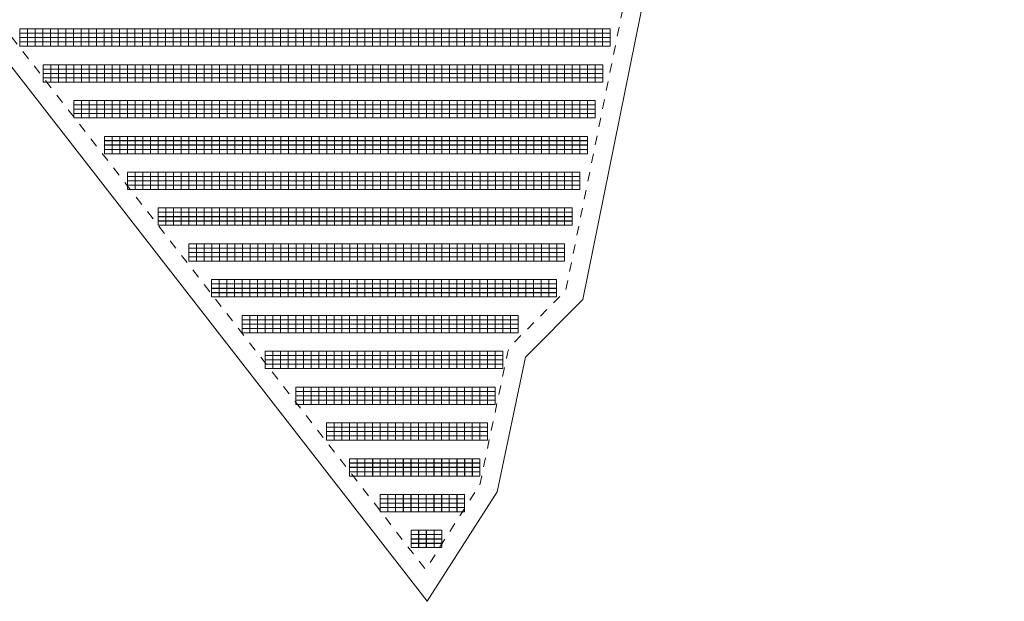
# Model space of a CAD drawing. Header units: metres. Extents: x 232744 to 233931, y 552844 to 554310.
# Tile 3 of 41: x 233540 to 233754, y 552844 to 552970. Entities that reach past the tile are written whole.
import ezdxf

# ---------------------------------------------------------------- set-up
doc = ezdxf.new("R2010")
doc.units = ezdxf.units.M
doc.linetypes.add('NLCS-HIDDEN', pattern=[4, 2, -2])
doc.layers.get('0').update_dxf_attribs({"lineweight": 18})
for name, color, linetype, lineweight in [('BH-N-contouren zonneakker', 251, 'NLCS-HIDDEN', 5), ('BH-N-hekwerk', 251, 'IE-TERREINAFSCHEIDING-KUNSTMATIG-OPEN', 18), ('GP-Modules', 252, 'Continuous', 9)]:
    doc.layers.add(name, color=color, linetype=linetype, lineweight=lineweight)
doc.linetypes.add('IE-TERREINAFSCHEIDING-KUNSTMATIG-OPEN', pattern='A,7,-1.5,[67,NLCS.SHX,S=0.75,R=0,X=0,Y=0],-1.5', length=10)

# ---------------------------------------------------------------- blocks, each defined once
blk = doc.blocks.new('fs_3851797_full')
for points in [[(0, 0, 0), (1.65, 0, 0), (1.65, -0.93, -0.34), (0, -0.93, -0.34), (0, 0, 0)], [(0, -0.94, -0.34), (1.65, -0.94, -0.34), (1.65, -1.87, -0.68), (0, -1.87, -0.68), (0, -0.94, -0.34)], [(0, -1.89, -0.69), (1.65, -1.89, -0.69), (1.65, -2.82, -1.03), (0, -2.82, -1.03), (0, -1.89, -0.69)], [(0, -2.83, -1.03), (1.65, -2.83, -1.03), (1.65, -3.76, -1.37), (0, -3.76, -1.37), (0, -2.83, -1.03)]]:
    blk.add_polyline3d(points)

msp = doc.modelspace()

# ---------------------------------------------------------------- linework, layer by layer
at = {"layer": 'BH-N-contouren zonneakker', "flags": 128}
msp.add_lwpolyline([(233432.78, 553312.77), (233418.33, 553231), (233507.57, 553119.51, -0.411771), (233506.97, 553113.91), (233456.09, 553072.49), (233628.36, 552851.09), (233640.11, 552869.42), (233646.11, 552897.9, -0.144749), (233647.19, 552899.9), (233658.74, 552911.51), (233676.95, 553001.36), (233677.64, 553004.44)], format="xyb", dxfattribs=at)
at = {"layer": 'BH-N-hekwerk', "flags": 128}
msp.add_lwpolyline([(233414.07, 553229.91), (233504.44, 553117.01), (233450.54, 553073.12), (233628.67, 552844.17), (233643.87, 552867.88), (233650.02, 552897.08), (233662.42, 552909.54), (233738.39, 553284.39), (233730.86, 553318.21), (233731.87, 553323.22), (233753.84, 553431.61), (233682.62, 553591.66), (233450.03, 553433.32)], close=True, dxfattribs=at)

# ---------------------------------------------------------------- block references
at = {"layer": 'GP-Modules'}
for p in [(233540.37, 552968.21, 2.17), (233542.03, 552968.21, 2.17), (233543.69, 552968.21, 2.17), (233545.35, 552968.21, 2.17), (233547.02, 552968.21, 2.17), (233548.68, 552968.21, 2.17), (233550.34, 552968.21, 2.17), (233552, 552968.21, 2.17), (233553.67, 552968.21, 2.17), (233555.33, 552968.21, 2.17), (233556.99, 552968.21, 2.17), (233558.66, 552968.21, 2.17), (233560.32, 552968.21, 2.17), (233561.98, 552968.21, 2.17), (233563.64, 552968.21, 2.17), (233565.31, 552968.21, 2.17), (233566.97, 552968.21, 2.17), (233568.63, 552968.21, 2.17), (233570.29, 552968.21, 2.17), (233571.96, 552968.21, 2.17), (233573.62, 552968.21, 2.17), (233575.28, 552968.21, 2.17), (233576.95, 552968.21, 2.17), (233578.61, 552968.21, 2.17), (233580.27, 552968.21, 2.17), (233581.93, 552968.21, 2.17), (233583.6, 552968.21, 2.17), (233585.26, 552968.21, 2.17), (233586.92, 552968.21, 2.17), (233588.58, 552968.21, 2.17), (233590.25, 552968.21, 2.17), (233591.91, 552968.21, 2.17), (233593.57, 552968.21, 2.17), (233595.24, 552968.21, 2.17), (233596.9, 552968.21, 2.17), (233598.56, 552968.21, 2.17), (233600.22, 552968.21, 2.17), (233601.89, 552968.21, 2.17), (233603.55, 552968.21, 2.17), (233605.21, 552968.21, 2.17), (233606.87, 552968.21, 2.17), (233608.54, 552968.21, 2.17), (233610.2, 552968.21, 2.17), (233611.86, 552968.21, 2.17), (233613.53, 552968.21, 2.17), (233615.19, 552968.21, 2.17), (233616.85, 552968.21, 2.17), (233618.51, 552968.21, 2.17), (233620.18, 552968.21, 2.17), (233621.84, 552968.21, 2.17), (233623.5, 552968.21, 2.17), (233625.16, 552968.21, 2.17), (233626.83, 552968.21, 2.17), (233628.49, 552968.21, 2.17), (233630.15, 552968.21, 2.17), (233631.82, 552968.21, 2.17), (233633.48, 552968.21, 2.17), (233635.14, 552968.21, 2.17), (233636.8, 552968.21, 2.17), (233638.47, 552968.21, 2.17), (233640.13, 552968.21, 2.17), (233641.79, 552968.21, 2.17), (233643.45, 552968.21, 2.17), (233645.12, 552968.21, 2.17), (233646.78, 552968.21, 2.17), (233648.44, 552968.21, 2.17), (233650.1, 552968.21, 2.17), (233651.77, 552968.21, 2.17), (233653.43, 552968.21, 2.17), (233655.09, 552968.21, 2.17), (233656.76, 552968.21, 2.17), (233658.42, 552968.21, 2.17), (233660.08, 552968.21, 2.17), (233661.74, 552968.21, 2.17), (233663.41, 552968.21, 2.17), (233665.07, 552968.21, 2.17), (233666.73, 552968.21, 2.17), (233545.42, 552960.45, 2.17), (233547.09, 552960.45, 2.17), (233548.75, 552960.45, 2.17), (233550.41, 552960.45, 2.17), (233552.07, 552960.45, 2.17), (233553.74, 552960.45, 2.17), (233555.4, 552960.45, 2.17), (233557.06, 552960.45, 2.17), (233558.72, 552960.45, 2.17), (233560.39, 552960.45, 2.17), (233562.05, 552960.45, 2.17), (233563.71, 552960.45, 2.17), (233565.38, 552960.45, 2.17), (233567.04, 552960.45, 2.17), (233568.7, 552960.45, 2.17), (233570.36, 552960.45, 2.17), (233572.03, 552960.45, 2.17), (233573.69, 552960.45, 2.17), (233575.35, 552960.45, 2.17), (233577.01, 552960.45, 2.17), (233578.68, 552960.45, 2.17), (233580.34, 552960.45, 2.17), (233582, 552960.45, 2.17), (233583.67, 552960.45, 2.17), (233585.33, 552960.45, 2.17), (233586.99, 552960.45, 2.17), (233588.65, 552960.45, 2.17), (233590.32, 552960.45, 2.17), (233591.98, 552960.45, 2.17), (233593.64, 552960.45, 2.17), (233595.3, 552960.45, 2.17), (233596.97, 552960.45, 2.17), (233598.63, 552960.45, 2.17), (233600.29, 552960.45, 2.17), (233601.96, 552960.45, 2.17), (233603.62, 552960.45, 2.17), (233605.28, 552960.45, 2.17), (233606.94, 552960.45, 2.17), (233608.61, 552960.45, 2.17), (233610.27, 552960.45, 2.17), (233611.93, 552960.45, 2.17), (233613.59, 552960.45, 2.17), (233615.26, 552960.45, 2.17), (233616.92, 552960.45, 2.17), (233618.58, 552960.45, 2.17), (233620.25, 552960.45, 2.17), (233621.91, 552960.45, 2.17), (233623.57, 552960.45, 2.17), (233625.23, 552960.45, 2.17), (233626.9, 552960.45, 2.17), (233628.56, 552960.45, 2.17), (233630.22, 552960.45, 2.17), (233631.88, 552960.45, 2.17), (233633.55, 552960.45, 2.17), (233635.21, 552960.45, 2.17), (233636.87, 552960.45, 2.17), (233638.53, 552960.45, 2.17), (233640.2, 552960.45, 2.17), (233641.86, 552960.45, 2.17), (233643.52, 552960.45, 2.17), (233645.19, 552960.45, 2.17), (233646.85, 552960.45, 2.17), (233648.51, 552960.45, 2.17), (233650.17, 552960.45, 2.17), (233651.84, 552960.45, 2.17), (233653.5, 552960.45, 2.17), (233655.16, 552960.45, 2.17), (233656.82, 552960.45, 2.17), (233658.49, 552960.45, 2.17), (233660.15, 552960.45, 2.17), (233661.81, 552960.45, 2.17), (233663.48, 552960.45, 2.17), (233665.14, 552960.45, 2.17), (233552.07, 552952.69, 2.17), (233553.74, 552952.69, 2.17), (233555.4, 552952.69, 2.17), (233557.06, 552952.69, 2.17), (233558.72, 552952.69, 2.17), (233560.39, 552952.69, 2.17), (233562.05, 552952.69, 2.17), (233563.71, 552952.69, 2.17), (233565.38, 552952.69, 2.17), (233567.04, 552952.69, 2.17), (233568.7, 552952.69, 2.17), (233570.36, 552952.69, 2.17), (233572.03, 552952.69, 2.17), (233573.69, 552952.69, 2.17), (233575.35, 552952.69, 2.17), (233577.01, 552952.69, 2.17), (233578.68, 552952.69, 2.17), (233580.34, 552952.69, 2.17), (233582, 552952.69, 2.17), (233583.67, 552952.69, 2.17), (233585.33, 552952.69, 2.17), (233586.99, 552952.69, 2.17), (233588.65, 552952.69, 2.17), (233590.32, 552952.69, 2.17), (233591.98, 552952.69, 2.17), (233593.64, 552952.69, 2.17), (233595.3, 552952.69, 2.17), (233596.97, 552952.69, 2.17), (233598.63, 552952.69, 2.17), (233600.29, 552952.69, 2.17), (233601.96, 552952.69, 2.17), (233603.62, 552952.69, 2.17), (233605.28, 552952.69, 2.17), (233606.94, 552952.69, 2.17), (233608.61, 552952.69, 2.17), (233610.27, 552952.69, 2.17), (233611.93, 552952.69, 2.17), (233613.59, 552952.69, 2.17), (233615.26, 552952.69, 2.17), (233616.92, 552952.69, 2.17), (233618.58, 552952.69, 2.17), (233620.25, 552952.69, 2.17), (233621.91, 552952.69, 2.17), (233623.57, 552952.69, 2.17), (233625.23, 552952.69, 2.17), (233626.9, 552952.69, 2.17), (233628.56, 552952.69, 2.17), (233630.22, 552952.69, 2.17), (233631.88, 552952.69, 2.17), (233633.55, 552952.69, 2.17), (233635.21, 552952.69, 2.17), (233636.87, 552952.69, 2.17), (233638.53, 552952.69, 2.17), (233640.2, 552952.69, 2.17), (233641.86, 552952.69, 2.17), (233643.52, 552952.69, 2.17), (233645.19, 552952.69, 2.17), (233646.85, 552952.69, 2.17), (233648.51, 552952.69, 2.17), (233650.17, 552952.69, 2.17), (233651.84, 552952.69, 2.17), (233653.5, 552952.69, 2.17), (233655.16, 552952.69, 2.17), (233656.82, 552952.69, 2.17), (233658.49, 552952.69, 2.17), (233660.15, 552952.69, 2.17), (233661.81, 552952.69, 2.17), (233663.48, 552952.69, 2.17), (233558.72, 552944.93, 2.17), (233560.39, 552944.93, 2.17), (233562.05, 552944.93, 2.17), (233563.71, 552944.93, 2.17), (233565.38, 552944.93, 2.17), (233567.04, 552944.93, 2.17), (233568.7, 552944.93, 2.17), (233570.36, 552944.93, 2.17), (233572.03, 552944.93, 2.17), (233573.69, 552944.93, 2.17), (233575.35, 552944.93, 2.17), (233577.01, 552944.93, 2.17), (233578.68, 552944.93, 2.17), (233580.34, 552944.93, 2.17), (233582, 552944.93, 2.17), (233583.67, 552944.93, 2.17), (233585.33, 552944.93, 2.17), (233586.99, 552944.93, 2.17), (233588.65, 552944.93, 2.17), (233590.32, 552944.93, 2.17), (233591.98, 552944.93, 2.17), (233593.64, 552944.93, 2.17), (233595.3, 552944.93, 2.17), (233596.97, 552944.93, 2.17), (233598.63, 552944.93, 2.17), (233600.29, 552944.93, 2.17), (233601.96, 552944.93, 2.17), (233603.62, 552944.93, 2.17), (233605.28, 552944.93, 2.17), (233606.94, 552944.93, 2.17), (233608.61, 552944.93, 2.17), (233610.27, 552944.93, 2.17), (233611.93, 552944.93, 2.17), (233613.59, 552944.93, 2.17), (233615.26, 552944.93, 2.17), (233616.92, 552944.93, 2.17), (233618.58, 552944.93, 2.17), (233620.25, 552944.93, 2.17), (233621.91, 552944.93, 2.17), (233623.57, 552944.93, 2.17), (233625.23, 552944.93, 2.17), (233626.9, 552944.93, 2.17), (233628.56, 552944.93, 2.17), (233630.22, 552944.93, 2.17), (233631.88, 552944.93, 2.17), (233633.55, 552944.93, 2.17), (233635.21, 552944.93, 2.17), (233636.87, 552944.93, 2.17), (233638.53, 552944.93, 2.17), (233640.2, 552944.93, 2.17), (233641.86, 552944.93, 2.17), (233643.52, 552944.93, 2.17), (233645.19, 552944.93, 2.17), (233646.85, 552944.93, 2.17), (233648.51, 552944.93, 2.17), (233650.17, 552944.93, 2.17), (233651.84, 552944.93, 2.17), (233653.5, 552944.93, 2.17), (233655.16, 552944.93, 2.17), (233656.82, 552944.93, 2.17), (233658.49, 552944.93, 2.17), (233660.15, 552944.93, 2.17), (233661.81, 552944.93, 2.17), (233563.73, 552937.17, 2.17), (233565.39, 552937.17, 2.17), (233567.05, 552937.17, 2.17), (233568.71, 552937.17, 2.17), (233570.38, 552937.17, 2.17), (233572.04, 552937.17, 2.17), (233573.7, 552937.17, 2.17), (233575.36, 552937.17, 2.17), (233577.03, 552937.17, 2.17), (233578.69, 552937.17, 2.17), (233580.35, 552937.17, 2.17), (233582.02, 552937.17, 2.17), (233583.68, 552937.17, 2.17), (233585.34, 552937.17, 2.17), (233587, 552937.17, 2.17), (233588.67, 552937.17, 2.17), (233590.33, 552937.17, 2.17), (233591.99, 552937.17, 2.17), (233593.65, 552937.17, 2.17), (233595.32, 552937.17, 2.17), (233596.98, 552937.17, 2.17), (233598.64, 552937.17, 2.17), (233600.31, 552937.17, 2.17), (233601.97, 552937.17, 2.17), (233603.63, 552937.17, 2.17), (233605.29, 552937.17, 2.17), (233606.96, 552937.17, 2.17), (233608.62, 552937.17, 2.17), (233610.28, 552937.17, 2.17), (233611.94, 552937.17, 2.17), (233613.61, 552937.17, 2.17), (233615.27, 552937.17, 2.17), (233616.93, 552937.17, 2.17), (233618.6, 552937.17, 2.17), (233620.26, 552937.17, 2.17), (233621.92, 552937.17, 2.17), (233623.58, 552937.17, 2.17), (233625.25, 552937.17, 2.17), (233626.91, 552937.17, 2.17), (233628.57, 552937.17, 2.17), (233630.23, 552937.17, 2.17), (233631.9, 552937.17, 2.17), (233633.56, 552937.17, 2.17), (233635.22, 552937.17, 2.17), (233636.88, 552937.17, 2.17), (233638.55, 552937.17, 2.17), (233640.21, 552937.17, 2.17), (233641.87, 552937.17, 2.17), (233643.54, 552937.17, 2.17), (233645.2, 552937.17, 2.17), (233646.86, 552937.17, 2.17), (233648.52, 552937.17, 2.17), (233650.19, 552937.17, 2.17), (233651.85, 552937.17, 2.17), (233653.51, 552937.17, 2.17), (233655.17, 552937.17, 2.17), (233656.84, 552937.17, 2.17), (233658.5, 552937.17, 2.17), (233660.16, 552937.17, 2.17), (233570.36, 552929.41, 2.17), (233572.03, 552929.41, 2.17), (233573.69, 552929.41, 2.17), (233575.35, 552929.41, 2.17), (233577.01, 552929.41, 2.17), (233578.68, 552929.41, 2.17), (233580.34, 552929.41, 2.17), (233582, 552929.41, 2.17), (233583.67, 552929.41, 2.17), (233585.33, 552929.41, 2.17), (233586.99, 552929.41, 2.17), (233588.65, 552929.41, 2.17), (233590.32, 552929.41, 2.17), (233591.98, 552929.41, 2.17), (233593.64, 552929.41, 2.17), (233595.3, 552929.41, 2.17), (233596.97, 552929.41, 2.17), (233598.63, 552929.41, 2.17), (233600.29, 552929.41, 2.17), (233601.96, 552929.41, 2.17), (233603.62, 552929.41, 2.17), (233605.28, 552929.41, 2.17), (233606.94, 552929.41, 2.17), (233608.61, 552929.41, 2.17), (233610.27, 552929.41, 2.17), (233611.93, 552929.41, 2.17), (233613.59, 552929.41, 2.17), (233615.26, 552929.41, 2.17), (233616.92, 552929.41, 2.17), (233618.58, 552929.41, 2.17), (233620.25, 552929.41, 2.17), (233621.91, 552929.41, 2.17), (233623.57, 552929.41, 2.17), (233625.23, 552929.41, 2.17), (233626.9, 552929.41, 2.17), (233628.56, 552929.41, 2.17), (233630.22, 552929.41, 2.17), (233631.88, 552929.41, 2.17), (233633.55, 552929.41, 2.17), (233635.21, 552929.41, 2.17), (233636.87, 552929.41, 2.17), (233638.53, 552929.41, 2.17), (233640.2, 552929.41, 2.17), (233641.86, 552929.41, 2.17), (233643.52, 552929.41, 2.17), (233645.19, 552929.41, 2.17), (233646.85, 552929.41, 2.17), (233648.51, 552929.41, 2.17), (233650.17, 552929.41, 2.17), (233651.84, 552929.41, 2.17), (233653.5, 552929.41, 2.17), (233655.16, 552929.41, 2.17), (233656.82, 552929.41, 2.17), (233658.49, 552929.41, 2.17), (233577.01, 552921.65, 2.17), (233578.68, 552921.65, 2.17), (233580.34, 552921.65, 2.17), (233582, 552921.65, 2.17), (233583.67, 552921.65, 2.17), (233585.33, 552921.65, 2.17), (233586.99, 552921.65, 2.17), (233588.65, 552921.65, 2.17), (233590.32, 552921.65, 2.17), (233591.98, 552921.65, 2.17), (233593.64, 552921.65, 2.17), (233595.3, 552921.65, 2.17), (233596.97, 552921.65, 2.17), (233598.63, 552921.65, 2.17), (233600.29, 552921.65, 2.17), (233601.96, 552921.65, 2.17), (233603.62, 552921.65, 2.17), (233605.28, 552921.65, 2.17), (233606.94, 552921.65, 2.17), (233608.61, 552921.65, 2.17), (233610.27, 552921.65, 2.17), (233611.93, 552921.65, 2.17), (233613.59, 552921.65, 2.17), (233615.26, 552921.65, 2.17), (233616.92, 552921.65, 2.17), (233618.58, 552921.65, 2.17), (233620.25, 552921.65, 2.17), (233621.91, 552921.65, 2.17), (233623.57, 552921.65, 2.17), (233625.23, 552921.65, 2.17), (233626.9, 552921.65, 2.17), (233628.56, 552921.65, 2.17), (233630.22, 552921.65, 2.17), (233631.88, 552921.65, 2.17), (233633.55, 552921.65, 2.17), (233635.21, 552921.65, 2.17), (233636.87, 552921.65, 2.17), (233638.53, 552921.65, 2.17), (233640.2, 552921.65, 2.17), (233641.86, 552921.65, 2.17), (233643.52, 552921.65, 2.17), (233645.19, 552921.65, 2.17), (233646.85, 552921.65, 2.17), (233648.51, 552921.65, 2.17), (233650.17, 552921.65, 2.17), (233651.84, 552921.65, 2.17), (233653.5, 552921.65, 2.17), (233655.16, 552921.65, 2.17), (233656.82, 552921.65, 2.17), (233581.93, 552913.88, 2.17), (233583.6, 552913.88, 2.17), (233585.26, 552913.88, 2.17), (233586.92, 552913.88, 2.17), (233588.58, 552913.88, 2.17), (233590.25, 552913.88, 2.17), (233591.91, 552913.88, 2.17), (233593.57, 552913.88, 2.17), (233595.23, 552913.88, 2.17), (233596.9, 552913.88, 2.17), (233598.56, 552913.88, 2.17), (233600.22, 552913.88, 2.17), (233601.89, 552913.88, 2.17), (233603.55, 552913.88, 2.17), (233605.21, 552913.88, 2.17), (233606.87, 552913.88, 2.17), (233608.54, 552913.88, 2.17), (233610.2, 552913.88, 2.17), (233611.86, 552913.88, 2.17), (233613.52, 552913.88, 2.17), (233615.19, 552913.88, 2.17), (233616.85, 552913.88, 2.17), (233618.51, 552913.88, 2.17), (233620.18, 552913.88, 2.17), (233621.84, 552913.88, 2.17), (233623.5, 552913.88, 2.17), (233625.16, 552913.88, 2.17), (233626.83, 552913.88, 2.17), (233628.49, 552913.88, 2.17), (233630.15, 552913.88, 2.17), (233631.81, 552913.88, 2.17), (233633.48, 552913.88, 2.17), (233635.14, 552913.88, 2.17), (233636.8, 552913.88, 2.17), (233638.47, 552913.88, 2.17), (233640.13, 552913.88, 2.17), (233641.79, 552913.88, 2.17), (233643.45, 552913.88, 2.17), (233645.12, 552913.88, 2.17), (233646.78, 552913.88, 2.17), (233648.44, 552913.88, 2.17), (233650.1, 552913.88, 2.17), (233651.77, 552913.88, 2.17), (233653.43, 552913.88, 2.17), (233655.09, 552913.88, 2.17), (233588.6, 552906.12, 2.17), (233590.26, 552906.12, 2.17), (233591.92, 552906.12, 2.17), (233593.58, 552906.12, 2.17), (233595.25, 552906.12, 2.17), (233596.91, 552906.12, 2.17), (233598.57, 552906.12, 2.17), (233600.24, 552906.12, 2.17), (233601.9, 552906.12, 2.17), (233603.56, 552906.12, 2.17), (233605.22, 552906.12, 2.17), (233606.89, 552906.12, 2.17), (233608.55, 552906.12, 2.17), (233610.21, 552906.12, 2.17), (233611.87, 552906.12, 2.17), (233613.54, 552906.12, 2.17), (233615.2, 552906.12, 2.17), (233616.86, 552906.12, 2.17), (233618.53, 552906.12, 2.17), (233620.19, 552906.12, 2.17), (233621.85, 552906.12, 2.17), (233623.51, 552906.12, 2.17), (233625.18, 552906.12, 2.17), (233626.84, 552906.12, 2.17), (233628.5, 552906.12, 2.17), (233630.16, 552906.12, 2.17), (233631.83, 552906.12, 2.17), (233633.49, 552906.12, 2.17), (233635.15, 552906.12, 2.17), (233636.82, 552906.12, 2.17), (233638.48, 552906.12, 2.17), (233640.14, 552906.12, 2.17), (233641.8, 552906.12, 2.17), (233643.47, 552906.12, 2.17), (233645.13, 552906.12, 2.17), (233646.79, 552906.12, 2.17), (233593.58, 552898.36, 2.17), (233595.25, 552898.36, 2.17), (233596.91, 552898.36, 2.17), (233598.57, 552898.36, 2.17), (233600.24, 552898.36, 2.17), (233601.9, 552898.36, 2.17), (233603.56, 552898.36, 2.17), (233605.22, 552898.36, 2.17), (233606.89, 552898.36, 2.17), (233608.55, 552898.36, 2.17), (233610.21, 552898.36, 2.17), (233611.87, 552898.36, 2.17), (233613.54, 552898.36, 2.17), (233615.2, 552898.36, 2.17), (233616.86, 552898.36, 2.17), (233618.53, 552898.36, 2.17), (233620.19, 552898.36, 2.17), (233621.85, 552898.36, 2.17), (233623.51, 552898.36, 2.17), (233625.18, 552898.36, 2.17), (233626.84, 552898.36, 2.17), (233628.5, 552898.36, 2.17), (233630.16, 552898.36, 2.17), (233631.83, 552898.36, 2.17), (233633.49, 552898.36, 2.17), (233635.15, 552898.36, 2.17), (233636.82, 552898.36, 2.17), (233638.48, 552898.36, 2.17), (233640.14, 552898.36, 2.17), (233641.8, 552898.36, 2.17), (233643.47, 552898.36, 2.17), (233600.24, 552890.6, 2.17), (233601.9, 552890.6, 2.17), (233603.56, 552890.6, 2.17), (233605.22, 552890.6, 2.17), (233606.89, 552890.6, 2.17), (233608.55, 552890.6, 2.17), (233610.21, 552890.6, 2.17), (233611.87, 552890.6, 2.17), (233613.54, 552890.6, 2.17), (233615.2, 552890.6, 2.17), (233616.86, 552890.6, 2.17), (233618.53, 552890.6, 2.17), (233620.19, 552890.6, 2.17), (233621.85, 552890.6, 2.17), (233623.51, 552890.6, 2.17), (233625.18, 552890.6, 2.17), (233626.84, 552890.6, 2.17), (233628.5, 552890.6, 2.17), (233630.16, 552890.6, 2.17), (233631.83, 552890.6, 2.17), (233633.49, 552890.6, 2.17), (233635.15, 552890.6, 2.17), (233636.82, 552890.6, 2.17), (233638.48, 552890.6, 2.17), (233640.14, 552890.6, 2.17), (233641.8, 552890.6, 2.17), (233606.89, 552882.84, 2.17), (233608.55, 552882.84, 2.17), (233610.21, 552882.84, 2.17), (233611.87, 552882.84, 2.17), (233613.54, 552882.84, 2.17), (233615.2, 552882.84, 2.17), (233616.86, 552882.84, 2.17), (233618.53, 552882.84, 2.17), (233620.19, 552882.84, 2.17), (233621.85, 552882.84, 2.17), (233623.51, 552882.84, 2.17), (233625.18, 552882.84, 2.17), (233626.84, 552882.84, 2.17), (233628.5, 552882.84, 2.17), (233630.16, 552882.84, 2.17), (233631.83, 552882.84, 2.17), (233633.49, 552882.84, 2.17), (233635.15, 552882.84, 2.17), (233636.82, 552882.84, 2.17), (233638.48, 552882.84, 2.17), (233640.14, 552882.84, 2.17), (233611.89, 552875.08, 2.17), (233613.55, 552875.08, 2.17), (233615.21, 552875.08, 2.17), (233616.88, 552875.08, 2.17), (233618.54, 552875.08, 2.17), (233620.2, 552875.08, 2.17), (233621.86, 552875.08, 2.17), (233623.53, 552875.08, 2.17), (233625.19, 552875.08, 2.17), (233626.85, 552875.08, 2.17), (233628.51, 552875.08, 2.17), (233630.18, 552875.08, 2.17), (233631.84, 552875.08, 2.17), (233633.5, 552875.08, 2.17), (233635.17, 552875.08, 2.17), (233636.83, 552875.08, 2.17), (233638.49, 552875.08, 2.17), (233618.54, 552867.32, 2.17), (233620.2, 552867.32, 2.17), (233621.86, 552867.32, 2.17), (233623.53, 552867.32, 2.17), (233625.19, 552867.32, 2.17), (233626.85, 552867.32, 2.17), (233628.51, 552867.32, 2.17), (233630.18, 552867.32, 2.17), (233631.84, 552867.32, 2.17), (233633.5, 552867.32, 2.17), (233635.17, 552867.32, 2.17), (233625.2, 552859.56, 2.17), (233626.86, 552859.56, 2.17), (233628.53, 552859.56, 2.17), (233630.19, 552859.56, 2.17)]:
    msp.add_blockref('fs_3851797_full', p, dxfattribs=at)

doc.saveas('drawing.dxf')
